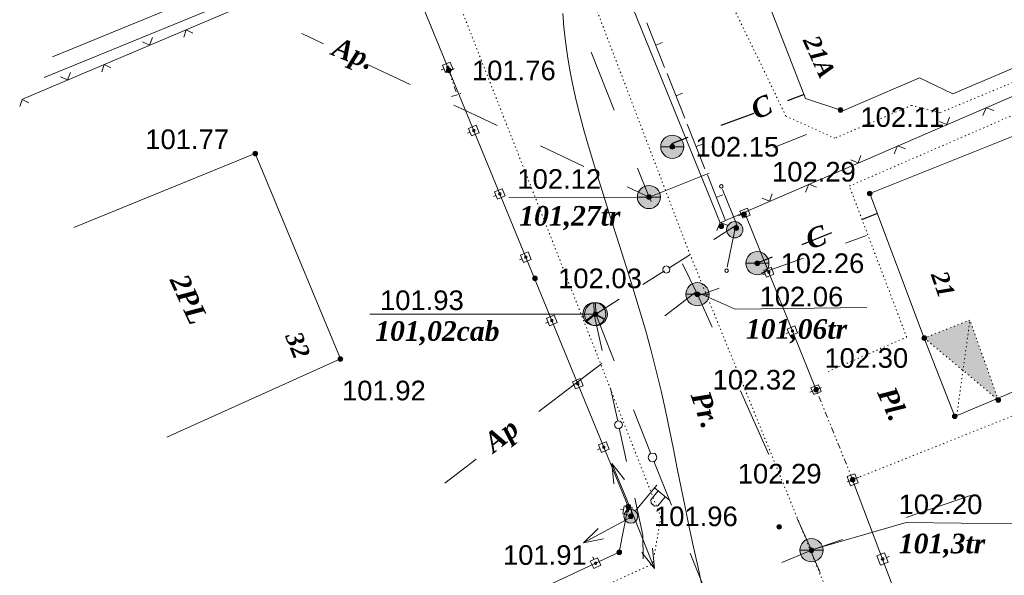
# Model space of a CAD drawing. Header units: millimetres. Extents: x 9396 to 25236, y 15106 to 31102.
# Tile 152 of 256: x 11769 to 11854, y 16150 to 16198. Entities that reach past the tile are written whole.
import ezdxf
from ezdxf.enums import TextEntityAlignment as Align

# ---------------------------------------------------------------- set-up
doc = ezdxf.new("R2010")
doc.units = ezdxf.units.MM
for name, pattern in [('DIVIDE', [1.25, 0.5, -0.25, 0, -0.25, 0, -0.25]), ('DOT', [0.25, 0, -0.25]), ('HIDDEN', [0.375, 0.25, -0.125])]:
    doc.linetypes.add(name, pattern=pattern)
for name, color, linetype, lineweight, true_color in [('1001010', 7, 'Continuous', 9, 0x000000), ('10010110', 7, 'Continuous', 20, 0xa25100), ('1060000', 7, 'Continuous', 9, 0x000000), ('1070000', 7, 'DOT', 9, 0x000000), ('2030003', 7, 'Continuous', 9, 0x000000), ('2030023', 7, 'Continuous', 9, 0x000000), ('21100200', 7, 'HIDDEN', 0, 0x800080), ('3000105', 7, 'DIVIDE', 9, 0x000000), ('3000113', 7, 'Continuous', 9, 0x000000), ('3000130', 7, 'Continuous', 9, 0x000000), ('3000220', 7, 'Continuous', 9, 0x000000), ('3000260', 7, 'Continuous', 9, 0x000000), ('5010210', 7, 'Continuous', 20, 0x008000), ('5010320', 7, 'Continuous', 20, 0x800000), ('5010420', 7, 'Continuous', 9, 0x000000), ('6011210', 1, 'Continuous', 9, 0xff0000), ('9010110', 7, 'Continuous', 9, 0x000000), ('9010120', 7, 'Continuous', 20, 0x000000), ('9010200', 7, 'Continuous', 9, 0x000000)]:
    doc.layers.add(name, color=color, linetype=linetype, lineweight=lineweight, true_color=true_color)
doc.styles.add('10', font='timesbi.ttf', dxfattribs={"height": 0.001481})
doc.styles.add('12', font='timesbi.ttf', dxfattribs={"height": 0.001693})
doc.styles.add('2', font='timesbi.ttf', dxfattribs={"height": 0.001693})
doc.styles.add('3', font='timesbi.ttf', dxfattribs={"height": 0.001693})
doc.styles.add('9', font='timesbi.ttf', dxfattribs={"height": 0.001693})
doc.styles.add('F2', font='arial.ttf', dxfattribs={"height": 0.001693})

# ---------------------------------------------------------------- blocks, each defined once
blk = doc.blocks.new('SYMBOL5010420')
at = {"true_color": 0xffffff}
h = blk.add_hatch(color=7, dxfattribs=at)
edge = h.paths.add_edge_path()
edge.add_arc((0, 0), 0.5, 0, 360)
at = {"color": 18, "linetype": 'Continuous', "lineweight": 9, "true_color": 0x000000, "flags": 128}
blk.add_lwpolyline([(-0.5, 0), (0.5, 0)], dxfattribs=at)
at = {"color": 18, "linetype": 'Continuous', "lineweight": 9, "true_color": 0x000000}
blk.add_circle((0, 0), 0.5, dxfattribs=at)
blk = doc.blocks.new('SYMBOL21100200')
at = {"true_color": 0x800080}
h = blk.add_hatch(color=216, dxfattribs=at)
edge = h.paths.add_edge_path()
edge.add_arc((0, 0), 0.1, 0, 360)
at = {"color": 216, "linetype": 'Continuous', "lineweight": 0, "true_color": 0x800080}
blk.add_circle((0, 0), 0.1, dxfattribs=at)
blk = doc.blocks.new('SYMBOL9010200')
at = {"true_color": 0xffffff}
h = blk.add_hatch(color=7, dxfattribs=at)
edge = h.paths.add_edge_path()
edge.add_arc((0.01, 0), 0.495, 0, 360)
at = {"color": 18, "linetype": 'Continuous', "lineweight": 0, "true_color": 0x000000, "flags": 128}
for points in [[(0.0025, 0.007), (-0.007, 0.495)], [(0.0025, 0.0025), (-0.3845, -0.3005)], [(0.005, 0), (0.44, -0.238)]]:
    blk.add_lwpolyline(points, dxfattribs=at)
at = {"color": 18, "linetype": 'Continuous', "lineweight": 0, "true_color": 0x000000}
blk.add_circle((0.01, 0), 0.495, dxfattribs=at)
blk = doc.blocks.new('SYMBOL2030003')
at = {"true_color": 0xffffff}
h = blk.add_hatch(color=7, dxfattribs=at)
edge = h.paths.add_edge_path()
edge.add_arc((0, 0), 0.3, 0, 360)
at = {"true_color": 0x000000}
h = blk.add_hatch(color=18, dxfattribs=at)
edge = h.paths.add_edge_path()
edge.add_arc((0, 0), 0.1, 0, 360)
at = {"color": 18, "linetype": 'Continuous', "lineweight": 0, "true_color": 0x000000, "flags": 128}
for points in [[(0, 0.3), (0, 1.75)], [(0, 1.6), (0.85, 1.6)], [(0.2, 1.6), (0.2, 1.1), (0.3, 1), (0.5, 1), (0.6, 1.1), (0.6, 1.6)]]:
    blk.add_lwpolyline(points, dxfattribs=at)
at = {"color": 18, "linetype": 'Continuous', "lineweight": 0, "true_color": 0x000000}
for radius in [0.3, 0.1]:
    blk.add_circle((0, 0), radius, dxfattribs=at)
blk = doc.blocks.new('SYMBOL2030023')
at = {"true_color": 0xffffff}
h = blk.add_hatch(color=7, dxfattribs=at)
edge = h.paths.add_edge_path()
edge.add_arc((0, 0), 0.35, 0, 360)
at = {"color": 18, "linetype": 'Continuous', "lineweight": 0, "true_color": 0x000000}
blk.add_circle((0, 0), 0.35, dxfattribs=at)

msp = doc.modelspace()

# ---------------------------------------------------------------- hatches: boundary and pattern name
at = {"layer": '1070000', "true_color": 0xffffff}
msp.add_hatch(color=7, dxfattribs=at).paths.add_polyline_path([(11853.969, 16165.497), (11851.526, 16172.401), (11847.585, 16170.843)])

# ---------------------------------------------------------------- linework, layer by layer
at = {"layer": '1001010', "color": 253}
msp.add_line((11782.189, 16162.275, 197.058), (11797.177, 16169.035, 197.058), dxfattribs=at)
for points in [[(11781.761, 16220.457, 203.524), (11789.317, 16202.104, 196.675), (11772.318, 16195.105, 142.64)], [(11854.819, 16212.594, 109.341), (11850.924, 16213.988, 109.341), (11842.278, 16209.65, 109.341), (11842.103, 16205.744, 109.341), (11835.323, 16203.428, 109.341), (11833.963, 16200.212, 109.341), (11837.338, 16191.517, 109.341), (11840.555, 16190.468, 109.341), (11847.166, 16193.296, 109.341), (11850.044, 16191.91, 109.341), (11859.368, 16195.903, 109.341), (11860.558, 16199.12, 109.341)], [(11863.596, 16191.617, 109.341), (11842.88, 16183.318, 109.341), (11847.585, 16170.843, 84.93), (11850.211, 16164.085, 75.123), (11871.361, 16173.027, 75.123)], [(11797.177, 16169.035, 197.058), (11789.832, 16186.761, 184.309), (11774.155, 16180.379, 188.318)]]:
    msp.add_polyline3d(points, dxfattribs=at)
at = {"layer": '10010110'}
msp.add_polyline3d([(11816.387, 16198.845, 175.423), (11816.478, 16197.666, 172.885), (11816.608, 16196.454, 170.744), (11816.779, 16195.216, 169.284), (11816.992, 16193.957, 168.71), (11817.247, 16192.672, 168.899), (11817.544, 16191.354, 169.647), (11817.881, 16189.995, 170.75), (11818.258, 16188.588, 172.003), (11818.675, 16187.126, 173.204), (11819.13, 16185.601, 174.147), (11819.624, 16184.006, 174.629), (11820.153, 16182.337, 174.513), (11820.708, 16180.606, 173.932), (11821.28, 16178.828, 173.087), (11821.857, 16177.017, 172.178), (11822.429, 16175.189, 171.406), (11822.985, 16173.359, 170.972), (11823.514, 16171.542, 171.075), (11824.005, 16169.752, 171.917), (11824.452, 16168, 173.616), (11824.859, 16166.284, 175.957), (11825.235, 16164.593, 178.644), (11825.588, 16162.92, 181.381), (11825.926, 16161.256, 183.872), (11826.258, 16159.593, 185.819), (11826.592, 16157.923, 186.928), (11826.936, 16156.237, 186.9), (11827.296, 16154.529, 185.548), (11827.67, 16152.797, 183.117), (11828.052, 16151.043, 179.957), (11828.437, 16149.266, 176.421)], dxfattribs=at)
at = {"layer": '1060000', "color": 253}
for p, q in [((11823.818, 16183.013, 204.24), (11811.722, 16182.982, 182.034)), ((11819.216, 16172.907, 118.007), (11799.728, 16172.911, 183.592))]:
    msp.add_line(p, q, dxfattribs=at)
for points in [[(11793.548, 16226.597, 202.251), (11785.92, 16223.332, 202.531), (11785.663, 16219.649, 203.548), (11789.882, 16209.686, 203.329), (11788.52, 16209.197, 203.52), (11791.311, 16201.422, 194.645), (11771.609, 16193.335, 138.271)], [(11827.903, 16174.835, 203.469), (11831.25, 16173.337, 183.581), (11842.636, 16173.493, 115.679)], [(11837.754, 16152.521, 203.973), (11846.007, 16154.92, 112.218), (11855.512, 16154.807, 90.338)]]:
    msp.add_polyline3d(points, dxfattribs=at)
at = {"layer": '1070000', "color": 253}
for p, q in [((11850.39, 16164.161, 82.208), (11851.526, 16172.401, 82.208)), ((11777.43, 16130.032, 202.769), (11824.136, 16151.353, 189.036))]:
    msp.add_line(p, q, dxfattribs=at)
for points in [[(11796.396, 16227.779, 203.908), (11824.847, 16155.372, 204.402), (11824.136, 16151.353, 189.036)], [(11827.369, 16208.597, 109.341), (11826.525, 16210.92, 109.341), (11849.07, 16219.952, 109.341), (11855.84, 16215.982, 109.341), (11863.942, 16196.54, 109.341), (11848.928, 16190.283, 109.341), (11846.485, 16190.924, 109.341), (11839.874, 16188.096, 109.341), (11835.642, 16190.003, 109.341), (11828.211, 16205.362, 109.341)], [(11845.845, 16132.635, 204.367), (11827.111, 16178.682, 203.455), (11818.398, 16201.534, 162.967)], [(11839.283, 16167.956, 109.341), (11846.067, 16170.919, 109.341), (11841.118, 16183.96, 109.341), (11861.422, 16192.766, 109.341), (11865.8, 16192.276, 109.341)], [(11841.402, 16158.615, 109.341), (11874.07, 16171.643, 109.341), (11870.038, 16181.712, 109.341)]]:
    msp.add_polyline3d(points, dxfattribs=at)
msp.add_polyline3d([(11853.969, 16165.497, 82.208), (11851.526, 16172.401, 82.208), (11847.585, 16170.843, 82.208), (11853.969, 16165.497, 82.208)], close=True, dxfattribs=at)
at = {"layer": '3000105', "color": 253}
for p, q in [((11807.008, 16194.103, 168.277), (11805.968, 16193.746, 168.277)), ((11806.535, 16193.941, 194.476), (11807.253, 16191.85, 142.079)), ((11806.78, 16191.688, 168.277), (11807.82, 16192.045, 168.277)), ((11838.713, 16166.574, 109.341), (11837.693, 16166.161, 109.341)), ((11841.402, 16158.615, 109.341), (11838.249, 16166.386, 109.341)), ((11840.938, 16158.427, 109.341), (11841.958, 16158.841, 109.341))]:
    msp.add_line(p, q, dxfattribs=at)
at = {"layer": '3000113', "color": 253}
msp.add_line((11821.113, 16202.557, 109.341), (11829.962, 16180.802, 109.341), dxfattribs=at)
at = {"layer": '3000130', "color": 253}
for p, q in [((11805.891, 16193.987, 139.766), (11806.131, 16194.087, 139.766)), ((11808.141, 16188.527, 139.766), (11808.371, 16188.617, 139.766)), ((11810.381, 16183.057, 139.766), (11810.611, 16183.157, 139.766)), ((11831.551, 16181.397, 109.341), (11831.791, 16181.497, 109.341)), ((11838.249, 16166.386, 109.341), (11832.133, 16181.571, 109.341)), ((11812.631, 16177.597, 139.766), (11812.861, 16177.687, 139.766)), ((11833.611, 16176.297, 109.341), (11833.841, 16176.397, 109.341)), ((11814.871, 16172.127, 139.766), (11815.101, 16172.227, 139.766)), ((11835.651, 16171.237, 109.341), (11835.881, 16171.327, 109.341)), ((11817.121, 16166.667, 139.766), (11817.351, 16166.767, 139.766)), ((11837.691, 16166.167, 109.341), (11837.921, 16166.257, 109.341)), ((11819.361, 16161.207, 139.766), (11819.591, 16161.297, 139.766)), ((11841.402, 16158.615, 109.341), (11846.597, 16144.83, 109.341)), ((11841.961, 16158.827, 109.341), (11841.731, 16158.737, 109.341)), ((11821.371, 16156.067, 139.766), (11821.621, 16156.017, 139.766)), ((11818.961, 16151.947, 139.766), (11819.061, 16151.727, 139.766)), ((11844.541, 16151.987, 109.341), (11844.311, 16151.897, 109.341))]:
    msp.add_line(p, q, dxfattribs=at)
msp.add_polyline3d([(11797.804, 16141.402, 139.766), (11821.25, 16152.357, 139.766), (11822.028, 16156.295, 139.766), (11801.96, 16205.145, 139.766)], dxfattribs=at)
for points in [[(11806.901, 16194.027, 139.766), (11806.641, 16194.667, 139.766), (11805.991, 16194.407, 139.766), (11806.261, 16193.767, 139.766), (11806.901, 16194.027, 139.766)], [(11806.451, 16194.117, 139.766), (11806.501, 16194.127, 139.766), (11806.531, 16194.167, 139.766), (11806.551, 16194.217, 139.766), (11806.531, 16194.267, 139.766), (11806.501, 16194.307, 139.766), (11806.451, 16194.317, 139.766), (11806.401, 16194.307, 139.766), (11806.361, 16194.267, 139.766), (11806.351, 16194.217, 139.766), (11806.361, 16194.167, 139.766), (11806.401, 16194.127, 139.766), (11806.451, 16194.117, 139.766)], [(11809.151, 16188.567, 139.766), (11808.891, 16189.207, 139.766), (11808.241, 16188.937, 139.766), (11808.501, 16188.297, 139.766), (11809.151, 16188.567, 139.766)], [(11808.691, 16188.657, 139.766), (11808.741, 16188.667, 139.766), (11808.781, 16188.707, 139.766), (11808.791, 16188.757, 139.766), (11808.781, 16188.807, 139.766), (11808.741, 16188.837, 139.766), (11808.691, 16188.847, 139.766), (11808.641, 16188.837, 139.766), (11808.611, 16188.807, 139.766), (11808.591, 16188.757, 139.766), (11808.611, 16188.707, 139.766), (11808.641, 16188.667, 139.766), (11808.691, 16188.657, 139.766)], [(11811.391, 16183.107, 139.766), (11811.131, 16183.737, 139.766), (11810.481, 16183.477, 139.766), (11810.751, 16182.837, 139.766), (11811.391, 16183.107, 139.766)], [(11810.941, 16183.187, 139.766), (11810.991, 16183.207, 139.766), (11811.021, 16183.237, 139.766), (11811.041, 16183.287, 139.766), (11811.021, 16183.337, 139.766), (11810.991, 16183.377, 139.766), (11810.941, 16183.387, 139.766), (11810.891, 16183.377, 139.766), (11810.851, 16183.337, 139.766), (11810.841, 16183.287, 139.766), (11810.851, 16183.237, 139.766), (11810.891, 16183.207, 139.766), (11810.941, 16183.187, 139.766)], [(11832.551, 16181.457, 109.341), (11832.321, 16182.047, 109.341), (11831.671, 16181.787, 109.341), (11831.911, 16181.197, 109.341), (11832.551, 16181.457, 109.341)], [(11832.111, 16181.527, 109.341), (11832.161, 16181.537, 109.341), (11832.191, 16181.577, 109.341), (11832.211, 16181.627, 109.341), (11832.191, 16181.667, 109.341), (11832.161, 16181.707, 109.341), (11832.111, 16181.717, 109.341), (11832.061, 16181.707, 109.341), (11832.031, 16181.667, 109.341), (11832.021, 16181.627, 109.341), (11832.031, 16181.577, 109.341), (11832.061, 16181.537, 109.341), (11832.111, 16181.527, 109.341)], [(11813.641, 16177.637, 139.766), (11813.381, 16178.277, 139.766), (11812.731, 16178.007, 139.766), (11812.991, 16177.377, 139.766), (11813.641, 16177.637, 139.766)], [(11813.181, 16177.727, 139.766), (11813.231, 16177.737, 139.766), (11813.271, 16177.777, 139.766), (11813.281, 16177.827, 139.766), (11813.271, 16177.877, 139.766), (11813.231, 16177.907, 139.766), (11813.181, 16177.927, 139.766), (11813.131, 16177.907, 139.766), (11813.101, 16177.877, 139.766), (11813.081, 16177.827, 139.766), (11813.101, 16177.777, 139.766), (11813.131, 16177.737, 139.766), (11813.181, 16177.727, 139.766)], [(11834.611, 16176.357, 109.341), (11834.371, 16176.957, 109.341), (11833.721, 16176.687, 109.341), (11833.961, 16176.097, 109.341), (11834.611, 16176.357, 109.341)], [(11834.161, 16176.427, 109.341), (11834.211, 16176.447, 109.341), (11834.251, 16176.477, 109.341), (11834.261, 16176.527, 109.341), (11834.251, 16176.577, 109.341), (11834.211, 16176.607, 109.341), (11834.161, 16176.617, 109.341), (11834.121, 16176.607, 109.341), (11834.081, 16176.577, 109.341), (11834.071, 16176.527, 109.341), (11834.081, 16176.477, 109.341), (11834.121, 16176.447, 109.341), (11834.161, 16176.427, 109.341)], [(11815.881, 16172.177, 139.766), (11815.621, 16172.807, 139.766), (11814.971, 16172.547, 139.766), (11815.241, 16171.907, 139.766), (11815.881, 16172.177, 139.766)], [(11815.431, 16172.257, 139.766), (11815.481, 16172.277, 139.766), (11815.511, 16172.307, 139.766), (11815.531, 16172.357, 139.766), (11815.511, 16172.407, 139.766), (11815.481, 16172.447, 139.766), (11815.431, 16172.457, 139.766), (11815.381, 16172.447, 139.766), (11815.341, 16172.407, 139.766), (11815.331, 16172.357, 139.766), (11815.341, 16172.307, 139.766), (11815.381, 16172.277, 139.766), (11815.431, 16172.257, 139.766)], [(11836.651, 16171.287, 109.341), (11836.411, 16171.887, 109.341), (11835.761, 16171.617, 109.341), (11836.001, 16171.027, 109.341), (11836.651, 16171.287, 109.341)], [(11836.211, 16171.357, 109.341), (11836.251, 16171.377, 109.341), (11836.291, 16171.407, 109.341), (11836.301, 16171.457, 109.341), (11836.291, 16171.507, 109.341), (11836.251, 16171.537, 109.341), (11836.211, 16171.547, 109.341), (11836.161, 16171.537, 109.341), (11836.121, 16171.507, 109.341), (11836.111, 16171.457, 109.341), (11836.121, 16171.407, 109.341), (11836.161, 16171.377, 109.341), (11836.211, 16171.357, 109.341)], [(11818.131, 16166.707, 139.766), (11817.871, 16167.347, 139.766), (11817.221, 16167.077, 139.766), (11817.481, 16166.447, 139.766), (11818.131, 16166.707, 139.766)], [(11817.671, 16166.797, 139.766), (11817.721, 16166.807, 139.766), (11817.761, 16166.847, 139.766), (11817.771, 16166.897, 139.766), (11817.761, 16166.947, 139.766), (11817.721, 16166.977, 139.766), (11817.671, 16166.997, 139.766), (11817.621, 16166.977, 139.766), (11817.591, 16166.947, 139.766), (11817.571, 16166.897, 139.766), (11817.591, 16166.847, 139.766), (11817.621, 16166.807, 139.766), (11817.671, 16166.797, 139.766)], [(11838.691, 16166.217, 109.341), (11838.451, 16166.817, 109.341), (11837.801, 16166.547, 109.341), (11838.041, 16165.957, 109.341), (11838.691, 16166.217, 109.341)], [(11838.251, 16166.287, 109.341), (11838.301, 16166.307, 109.341), (11838.331, 16166.337, 109.341), (11838.341, 16166.387, 109.341), (11838.331, 16166.437, 109.341), (11838.301, 16166.467, 109.341), (11838.251, 16166.487, 109.341), (11838.201, 16166.467, 109.341), (11838.171, 16166.437, 109.341), (11838.151, 16166.387, 109.341), (11838.171, 16166.337, 109.341), (11838.201, 16166.307, 109.341), (11838.251, 16166.287, 109.341)], [(11820.371, 16161.247, 139.766), (11820.111, 16161.887, 139.766), (11819.461, 16161.617, 139.766), (11819.721, 16160.977, 139.766), (11820.371, 16161.247, 139.766)], [(11819.921, 16161.327, 139.766), (11819.971, 16161.347, 139.766), (11820.001, 16161.377, 139.766), (11820.021, 16161.427, 139.766), (11820.001, 16161.477, 139.766), (11819.971, 16161.517, 139.766), (11819.921, 16161.527, 139.766), (11819.871, 16161.517, 139.766), (11819.831, 16161.477, 139.766), (11819.821, 16161.427, 139.766), (11819.831, 16161.377, 139.766), (11819.871, 16161.347, 139.766), (11819.921, 16161.327, 139.766)], [(11840.921, 16158.887, 109.341), (11841.221, 16158.097, 109.341), (11841.881, 16158.337, 109.341), (11841.581, 16159.137, 109.341), (11840.921, 16158.887, 109.341)], [(11841.401, 16158.507, 109.341), (11841.461, 16158.517, 109.341), (11841.501, 16158.557, 109.341), (11841.511, 16158.617, 109.341), (11841.501, 16158.667, 109.341), (11841.461, 16158.717, 109.341), (11841.401, 16158.727, 109.341), (11841.341, 16158.717, 109.341), (11841.301, 16158.667, 109.341), (11841.291, 16158.617, 109.341), (11841.301, 16158.557, 109.341), (11841.341, 16158.517, 109.341), (11841.401, 16158.507, 109.341)], [(11822.241, 16155.537, 139.766), (11822.371, 16156.217, 139.766), (11821.681, 16156.357, 139.766), (11821.551, 16155.677, 139.766), (11822.241, 16155.537, 139.766)], [(11821.961, 16155.847, 139.766), (11822.011, 16155.857, 139.766), (11822.041, 16155.897, 139.766), (11822.061, 16155.947, 139.766), (11822.041, 16155.997, 139.766), (11822.011, 16156.037, 139.766), (11821.961, 16156.047, 139.766), (11821.911, 16156.037, 139.766), (11821.871, 16155.997, 139.766), (11821.861, 16155.947, 139.766), (11821.871, 16155.897, 139.766), (11821.911, 16155.857, 139.766), (11821.961, 16155.847, 139.766)], [(11843.501, 16152.047, 109.341), (11843.801, 16151.247, 109.341), (11844.461, 16151.497, 109.341), (11844.161, 16152.297, 109.341), (11843.501, 16152.047, 109.341)], [(11819.051, 16150.947, 139.766), (11819.671, 16151.237, 139.766), (11819.381, 16151.867, 139.766), (11818.751, 16151.577, 139.766), (11819.051, 16150.947, 139.766)], [(11819.211, 16151.307, 139.766), (11819.261, 16151.317, 139.766), (11819.301, 16151.357, 139.766), (11819.311, 16151.407, 139.766), (11819.301, 16151.457, 139.766), (11819.261, 16151.487, 139.766), (11819.211, 16151.507, 139.766), (11819.161, 16151.487, 139.766), (11819.131, 16151.457, 139.766), (11819.111, 16151.407, 139.766), (11819.131, 16151.357, 139.766), (11819.161, 16151.317, 139.766), (11819.211, 16151.307, 139.766)], [(11843.981, 16151.657, 109.341), (11844.041, 16151.677, 109.341), (11844.081, 16151.717, 109.341), (11844.091, 16151.767, 109.341), (11844.081, 16151.827, 109.341), (11844.041, 16151.867, 109.341), (11843.981, 16151.877, 109.341), (11843.931, 16151.867, 109.341), (11843.881, 16151.827, 109.341), (11843.871, 16151.767, 109.341), (11843.881, 16151.717, 109.341), (11843.931, 16151.677, 109.341), (11843.981, 16151.657, 109.341)]]:
    msp.add_polyline3d(points, close=True, dxfattribs=at)
at = {"layer": '3000220', "color": 253}
for p, q in [((11823.641, 16198.057, 143.682), (11825.171, 16194.207, 143.682)), ((11824.411, 16196.137, 143.682), (11824.971, 16196.357, 143.682)), ((11825.381, 16193.677, 143.682), (11826.911, 16189.827, 143.682)), ((11826.151, 16191.747, 143.682), (11826.711, 16191.977, 143.682)), ((11827.121, 16189.297, 143.682), (11828.651, 16185.437, 143.682)), ((11827.891, 16187.367, 143.682), (11828.441, 16187.587, 143.682)), ((11828.861, 16184.917, 143.682), (11830.391, 16181.057, 143.682)), ((11829.631, 16182.987, 143.682), (11830.181, 16183.207, 143.682))]:
    msp.add_line(p, q, dxfattribs=at)
at = {"layer": '3000260', "color": 253}
for p, q in [((11801.96, 16205.145, 129.547), (11769.742, 16191.468, 129.547)), ((11829.962, 16180.802, 109.341), (11864.788, 16195.853, 109.341))]:
    msp.add_line(p, q, dxfattribs=at)
for points in [[(11784.451, 16197.167, 129.547), (11783.851, 16197.457, 129.547), (11783.661, 16196.827, 129.547)], [(11780.961, 16196.777, 129.547), (11780.711, 16196.127, 129.547), (11780.081, 16196.397, 129.547)], [(11777.371, 16194.167, 129.547), (11776.771, 16194.447, 129.547), (11776.571, 16193.827, 129.547)], [(11773.881, 16193.767, 129.547), (11773.631, 16193.117, 129.547), (11773.001, 16193.397, 129.547)], [(11770.291, 16191.157, 129.547), (11769.691, 16191.447, 129.547), (11769.491, 16190.817, 129.547)], [(11852.641, 16190.057, 109.341), (11852.931, 16190.727, 109.341), (11853.601, 16190.477, 109.341)], [(11848.901, 16189.527, 109.341), (11849.541, 16189.267, 109.341), (11849.761, 16189.907, 109.341)], [(11844.991, 16186.757, 109.341), (11845.281, 16187.427, 109.341), (11845.951, 16187.167, 109.341)], [(11841.241, 16186.227, 109.341), (11841.881, 16185.957, 109.341), (11842.101, 16186.597, 109.341)], [(11837.331, 16183.447, 109.341), (11837.621, 16184.117, 109.341), (11838.291, 16183.857, 109.341)], [(11833.591, 16182.917, 109.341), (11834.231, 16182.647, 109.341), (11834.451, 16183.287, 109.341)], [(11829.681, 16180.137, 109.341), (11829.971, 16180.807, 109.341), (11830.641, 16180.547, 109.341)]]:
    msp.add_polyline3d(points, dxfattribs=at)
at = {"layer": '5010210'}
for p, q in [((11793.841, 16197.127, 193.717), (11795.721, 16196.247, 193.717)), ((11818.821, 16195.507, 202.865), (11820.821, 16190.507, 202.865)), ((11803.211, 16192.717, 193.717), (11799.461, 16194.477, 193.717)), ((11806.961, 16190.947, 193.717), (11808.831, 16190.067, 193.717)), ((11808.831, 16190.067, 193.717), (11810.701, 16189.187, 193.717)), ((11837.411, 16188.417, 157.812), (11834.611, 16187.297, 157.812)), ((11818.201, 16185.657, 193.717), (11814.451, 16187.427, 193.717)), ((11823.821, 16183.017, 202.865), (11822.821, 16185.517, 202.865)), ((11821.941, 16183.897, 193.717), (11823.821, 16183.017, 193.717)), ((11842.611, 16179.697, 185.768), (11840.791, 16179.047, 185.768)), ((11833.511, 16176.447, 185.768), (11837.151, 16177.747, 185.768)), ((11825.191, 16172.767, 188.98), (11827.901, 16174.837, 188.98)), ((11828.041, 16174.537, 157.812), (11829.261, 16171.787, 157.812)), ((11829.871, 16175.147, 185.768), (11828.051, 16174.497, 185.768)), ((11819.751, 16168.637, 188.98), (11814.321, 16164.507, 188.98)), ((11834.171, 16160.787, 157.812), (11831.711, 16166.287, 157.812)), ((11806.181, 16158.317, 188.98), (11808.891, 16160.377, 188.98)), ((11846.031, 16155.367, 145.453), (11851.561, 16157.257, 145.453)), ((11836.621, 16155.277, 157.812), (11837.841, 16152.527, 157.812)), ((11840.511, 16153.467, 145.453), (11837.751, 16152.517, 145.453)), ((11835.281, 16151.457, 204.506), (11837.841, 16152.527, 204.506)), ((11838.601, 16150.617, 164.015), (11837.751, 16152.517, 164.015))]:
    msp.add_line(p, q, dxfattribs=at)
for points in [[(11824.011, 16182.627, 157.812), (11823.821, 16183.017, 157.812), (11829.011, 16185.077, 157.812)], [(11826.701, 16177.237, 157.812), (11827.901, 16174.837, 157.812), (11828.041, 16174.537, 157.812)]]:
    msp.add_polyline3d(points, dxfattribs=at)
at = {"layer": '5010320', "lineweight": 30}
for p, q in [((11837.201, 16191.857, 128.486), (11835.771, 16191.327, 128.486)), ((11830.051, 16189.207, 128.486), (11832.911, 16190.267, 128.486)), ((11827.181, 16188.147, 128.486), (11825.751, 16187.617, 128.486)), ((11843.461, 16181.567, 196.425), (11842.171, 16181.037, 196.425)), ((11837.031, 16178.907, 196.425), (11839.601, 16179.967, 196.425)), ((11834.461, 16177.837, 196.425), (11833.171, 16177.307, 196.425))]:
    msp.add_line(p, q, dxfattribs=at)
at = {"layer": '6011210'}
for p, q in [((11822.471, 16155.485, 199.851), (11820.61, 16160.018, 199.851)), ((11822.471, 16155.485, 187.089), (11818.161, 16153.156, 187.089)), ((11822.471, 16155.485, 187.089), (11824.302, 16150.94, 187.089))]:
    msp.add_line(p, q, dxfattribs=at)
for points in [[(11820.793, 16158.256, 199.851), (11820.61, 16160.018, 199.851), (11820.61, 16160.018, 199.851), (11821.718, 16158.635, 199.851)], [(11819.894, 16153.524, 187.089), (11818.161, 16153.156, 187.089), (11818.161, 16153.156, 187.089), (11819.418, 16154.404, 187.089)], [(11824.131, 16152.704, 187.089), (11824.302, 16150.94, 187.089), (11824.302, 16150.94, 187.089), (11823.203, 16152.33, 187.089)]]:
    msp.add_polyline3d(points, dxfattribs=at)
at = {"layer": '9010110', "color": 253}
for p, q in [((11831.41, 16180.605, 193.98), (11830.168, 16183.663, 193.98)), ((11831.223, 16180.19, 143.341), (11830.577, 16176.954, 143.341))]:
    msp.add_line(p, q, dxfattribs=at)
for points in [[(11830.205, 16183.941, 193.98), (11830.185, 16184.016, 193.98), (11830.13, 16184.071, 193.98), (11830.055, 16184.091, 193.98), (11829.98, 16184.071, 193.98), (11829.925, 16184.016, 193.98), (11829.905, 16183.941, 193.98), (11829.925, 16183.866, 193.98), (11829.98, 16183.811, 193.98), (11830.055, 16183.791, 193.98), (11830.13, 16183.811, 193.98), (11830.185, 16183.866, 193.98), (11830.205, 16183.941, 193.98)], [(11830.668, 16176.659, 143.341), (11830.648, 16176.734, 143.341), (11830.593, 16176.789, 143.341), (11830.518, 16176.809, 143.341), (11830.443, 16176.789, 143.341), (11830.388, 16176.734, 143.341), (11830.368, 16176.659, 143.341), (11830.388, 16176.584, 143.341), (11830.443, 16176.53, 143.341), (11830.518, 16176.509, 143.341), (11830.593, 16176.53, 143.341), (11830.648, 16176.584, 143.341), (11830.668, 16176.659, 143.341)]]:
    msp.add_polyline3d(points, close=True, dxfattribs=at)
at = {"layer": '9010120', "color": 253}
for p, q in [((11831.411, 16180.607, 160.773), (11829.421, 16179.347, 160.773)), ((11825.521, 16176.887, 160.773), (11827.341, 16178.037, 160.773)), ((11823.281, 16175.477, 160.773), (11825.151, 16176.657, 160.773)), ((11821.251, 16174.187, 160.773), (11819.221, 16172.907, 160.773)), ((11819.081, 16172.867, 187.924), (11819.771, 16169.757, 187.924)), ((11819.221, 16172.907, 118.007), (11820.821, 16168.867, 118.007)), ((11821.121, 16163.677, 187.924), (11820.491, 16166.527, 187.924)), ((11823.951, 16160.947, 118.007), (11822.481, 16164.657, 118.007)), ((11821.891, 16160.187, 187.924), (11821.251, 16163.097, 187.924)), ((11825.751, 16156.417, 118.007), (11824.251, 16160.207, 118.007)), ((11822.591, 16157.017, 187.924), (11823.291, 16153.837, 187.924)), ((11823.291, 16153.837, 164.645), (11823.321, 16151.797, 164.645)), ((11827.381, 16152.287, 118.007), (11829.021, 16148.167, 118.007))]:
    msp.add_line(p, q, dxfattribs=at)
for points in [[(11825.311, 16176.447, 160.773), (11825.471, 16176.487, 160.773), (11825.581, 16176.597, 160.773), (11825.631, 16176.757, 160.773), (11825.581, 16176.917, 160.773), (11825.471, 16177.027, 160.773), (11825.311, 16177.067, 160.773), (11825.161, 16177.027, 160.773), (11825.041, 16176.917, 160.773), (11825.001, 16176.757, 160.773), (11825.041, 16176.597, 160.773), (11825.161, 16176.487, 160.773), (11825.311, 16176.447, 160.773)], [(11821.191, 16163.017, 187.924), (11821.361, 16163.067, 187.924), (11821.481, 16163.187, 187.924), (11821.531, 16163.357, 187.924), (11821.481, 16163.527, 187.924), (11821.361, 16163.647, 187.924), (11821.191, 16163.697, 187.924), (11821.021, 16163.647, 187.924), (11820.901, 16163.527, 187.924), (11820.851, 16163.357, 187.924), (11820.901, 16163.187, 187.924), (11821.021, 16163.067, 187.924), (11821.191, 16163.017, 187.924)], [(11824.121, 16160.157, 118.007), (11824.311, 16160.207, 118.007), (11824.441, 16160.347, 118.007), (11824.491, 16160.537, 118.007), (11824.441, 16160.727, 118.007), (11824.311, 16160.867, 118.007), (11824.121, 16160.917, 118.007), (11823.931, 16160.867, 118.007), (11823.791, 16160.727, 118.007), (11823.741, 16160.537, 118.007), (11823.791, 16160.347, 118.007), (11823.931, 16160.207, 118.007), (11824.121, 16160.157, 118.007)]]:
    msp.add_polyline3d(points, close=True, dxfattribs=at)

# ---------------------------------------------------------------- block references
at = {"layer": '2030003', "color": 253, "xscale": 2, "yscale": 2, "zscale": 2, "rotation": 319.9762670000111}
msp.add_blockref('SYMBOL2030003', (11822.25, 16155.455, 203.924), dxfattribs=at)
at = {"layer": '2030023', "color": 253, "xscale": 2, "yscale": 2, "zscale": 2}
msp.add_blockref('SYMBOL2030023', (11831.223, 16180.19, 143.341), dxfattribs=at)
at = {"layer": '21100200', "xscale": 2, "yscale": 2, "zscale": 2}
for p in [(11806.535, 16193.941, 203.512), (11840.352, 16190.534, 204.22), (11825.832, 16187.353, 204.296), (11789.832, 16186.761, 203.54), (11823.818, 16183.013, 204.24), (11842.88, 16183.318, 204.581), (11832.032, 16181.525, 204.374), (11830.062, 16180.491, 204.365), (11831.355, 16180.337, 204.408), (11833.175, 16177.303, 204.514), (11813.971, 16175.994, 204.052), (11828.002, 16174.627, 204.115), (11819.216, 16172.907, 203.851), (11847.585, 16170.843, 204.596), (11797.177, 16169.035, 203.84), (11838.249, 16166.386, 204.641), (11853.969, 16165.497, 205.014), (11850.211, 16164.085, 204.949), (11841.402, 16158.615, 204.574), (11822.028, 16156.295, 203.913), (11822.25, 16155.455, 203.924), (11835.059, 16154.55, 204.391), (11821.25, 16152.357, 203.812), (11837.846, 16152.53, 204.402)]:
    msp.add_blockref('SYMBOL21100200', p, dxfattribs=at)
at = {"layer": '5010420', "color": 253, "xscale": 2, "yscale": 2, "zscale": 2}
for p in [(11825.832, 16187.353, 129.547), (11823.818, 16183.013, 204.24), (11833.175, 16177.303, 204.514), (11828.002, 16174.627, 204.115), (11837.846, 16152.53, 204.402)]:
    msp.add_blockref('SYMBOL5010420', p, dxfattribs=at)
at = {"layer": '9010200', "color": 253, "xscale": 2, "yscale": 2, "zscale": 2}
for p in [(11819.077, 16172.911, 203.854), (11819.216, 16172.907, 203.851)]:
    msp.add_blockref('SYMBOL9010200', p, dxfattribs=at)

# ---------------------------------------------------------------- texts
at = {"layer": '1001010', "color": 1, "true_color": 0xff0000, "style": '10'}
for s, rotation, p in [('21A', 294.2, (11837.761, 16196.828, 109.341)), ('21', 289.3, (11848.839, 16176.542, 92.232)), ('32', 292, (11793.083, 16171.275, 196.598))]:
    msp.add_text(s, height=1.4813, rotation=rotation, dxfattribs=at).set_placement(p, align=Align.MIDDLE_LEFT)
at = {"layer": '1001010', "color": 253, "style": '9'}
msp.add_text('2PL', height=1.693, rotation=294.7, dxfattribs=at).set_placement((11783.183, 16176.195, 197.058), align=Align.MIDDLE_LEFT)
at = {"layer": '1070000', "color": 253, "style": '2'}
for s, height, rotation, p in [('Pr.', 1.693, 289, (11828.202, 16166.184, 169.107)), ('Pl.', 1.6807, 294.1, (11844.256, 16166.484, 109.341))]:
    msp.add_text(s, height=height, rotation=rotation, dxfattribs=at).set_placement(p, align=Align.MIDDLE_LEFT)
at = {"layer": '21100200', "color": 253, "style": 'F2'}
for s, p in [('101.76', (11808.535, 16193.941, 203.512)), ('102.11', (11842.072, 16189.914, 204.22)), ('101.77', (11780.332, 16188.001, 178.64)), ('102.15', (11827.832, 16187.353, 204.296)), ('102.12', (11812.458, 16184.573, 181.28)), ('102.29', (11834.44, 16185.198, 111.481)), ('102.26', (11835.175, 16177.303, 204.514)), ('102.03', (11815.971, 16175.994, 204.052)), ('102.06', (11833.362, 16174.427, 156.295)), ('101.93', (11800.596, 16174.107, 189.111)), ('102.30', (11838.965, 16169.123, 103.156)), ('102.32', (11829.309, 16167.246, 142.541)), ('101.92', (11797.317, 16166.315, 189.48)), ('102.29', (11831.482, 16159.135, 156.034)), ('102.20', (11845.366, 16156.49, 100.322)), ('101.96', (11824.25, 16155.455, 203.924)), ('101.91', (11811.21, 16152.117, 154.072))]:
    msp.add_text(s, height=1.693, dxfattribs=at).set_placement(p, align=Align.MIDDLE_LEFT)
at = {"layer": '5010210', "color": 253, "style": '3'}
for s, rotation, p in [('Ap.', 338, (11796.651, 16196.092, 186.077)), ('Ap', 38.1, (11809.881, 16161.537, 177.32))]:
    msp.add_text(s, height=1.693, rotation=rotation, dxfattribs=at).set_placement(p, align=Align.MIDDLE_LEFT)
at = {"layer": '5010320', "color": 253, "style": '3'}
for rotation, p in [(24.5, (11832.756, 16190.437, 111.846)), (19.2, (11837.436, 16179.277, 161.605))]:
    msp.add_text('C', height=1.693, rotation=rotation, dxfattribs=at).set_placement(p, align=Align.MIDDLE_LEFT)
at = {"layer": '5010420', "color": 253, "style": '12'}
for s, p in [('101,27tr', (11812.618, 16181.393, 193.98)), ('101,06tr', (11832.182, 16171.627, 140.335)), ('101,3tr', (11845.386, 16153.11, 107.822))]:
    msp.add_text(s, height=1.693, dxfattribs=at).set_placement(p, align=Align.MIDDLE_LEFT)
at = {"layer": '9010200', "color": 253, "style": '12'}
msp.add_text('101,02cab', height=1.693, dxfattribs=at).set_placement((11800.186, 16171.449, 192.212), align=Align.MIDDLE_LEFT)

doc.saveas('drawing.dxf')
